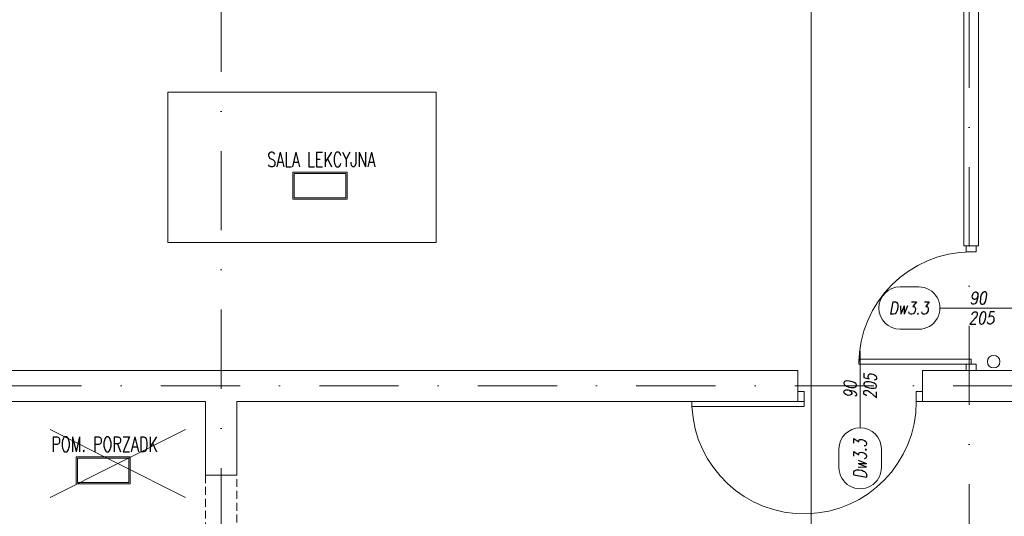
# Model space of a CAD drawing. Header units: millimetres. Extents: x -82287 to 177822, y -399756 to 0.
# Tile 181 of 228: x 51893 to 52683, y -194691 to -194292. Entities that reach past the tile are written whole.
import ezdxf
from ezdxf.enums import TextEntityAlignment as Align

# ---------------------------------------------------------------- set-up
doc = ezdxf.new("R2010")
doc.units = ezdxf.units.MM
doc.header["$MEASUREMENT"] = 0
doc.linetypes.add('SUŁOSZOWA - PB 21 03$0$CACHE', pattern=[9.525, 6.35, -3.175])
doc.linetypes.add('SUŁOSZOWA - PB 21 03$0$DASHDOT', pattern=[25.4, 12.7, -6.35, 0, -6.35])
doc.layers.add('FL_XREF', color=252, linetype='Continuous')
for name, color, linetype, lineweight in [('SUŁOSZOWA - PB 21 03$0$!! 0_ Istn-sciany', 251, 'Continuous', 0), ('SUŁOSZOWA - PB 21 03$0$!! 0_ Istn-widok', 251, 'Continuous', 0), ('SUŁOSZOWA - PB 21 03$0$!! 0_Istn-armatura', 251, 'Continuous', 0), ('SUŁOSZOWA - PB 21 03$0$!! 0_Istn-drzwi', 251, 'Continuous', 0), ('SUŁOSZOWA - PB 21 03$0$!! 0_Opis_pom', 251, 'Continuous', 0), ('SUŁOSZOWA - PB 21 03$0$!! 0_Osie', 251, 'SUŁOSZOWA - PB 21 03$0$DASHDOT', 0), ('SUŁOSZOWA - PB 21 03$0$!! 1_OPIS POM NOWE', 251, 'Continuous', 0), ('SUŁOSZOWA - PB 21 03$0$!! 1_PROJ przerywana', 251, 'SUŁOSZOWA - PB 21 03$0$CACHE', 0), ('SUŁOSZOWA - PB 21 03$0$!! 2_drzwi opis', 251, 'Continuous', 0), ('SUŁOSZOWA - PB 21 03$0$0-osie-liniA', 251, 'SUŁOSZOWA - PB 21 03$0$DASHDOT', 0)]:
    doc.layers.add(name, color=color, linetype=linetype, lineweight=lineweight)
doc.layers.add('SUŁOSZOWA - PB 21 03$0$!! 0_ramki', color=251, linetype='Continuous', lineweight=0, plot=False)
doc.styles.add('SUŁOSZOWA - PB 21 03$0$50', font='ROMANS.shx', dxfattribs={"width": 0.8, "oblique": 10, "height": 10})
doc.styles.add('SUŁOSZOWA - PB 21 03$0$ARCHETYP', font='romans.shx', dxfattribs={"height": 15})
doc.styles.add('SUŁOSZOWA - PB 21 03$0$ARIAL', font='tahoma.ttf')
doc.styles.add('SUŁOSZOWA - PB 21 03$0$TXT', font='simplex.shx')

# ---------------------------------------------------------------- blocks, each defined once
blk = doc.blocks.new('SUŁOSZOWA - PB 21 03$0$BLOK OSI')
at = {"layer": 'SUŁOSZOWA - PB 21 03$0$0-osie-liniA', "ltscale": 5}
for points in [[(52592.21, -193637.01), (52592.21, -199860.82)], [(51992.21, -199661.23), (51992.21, -193642.41)], [(48639.26, -194702.09), (55442.28, -194702.09)]]:
    blk.add_lwpolyline(points, dxfattribs=at)
blk = doc.blocks.new('SUŁOSZOWA - PB 21 03$0$1_ok-opis')
blk.add_line((0, 111.61), (0, 50))
for points in [[(-17, 128.61), (-17, 143.61)], [(17, 128.61), (17, 143.61)]]:
    blk.add_lwpolyline(points)
for centre, start, end in [((0, 143.61), 0, 180), ((0, 128.61), 180, 0)]:
    blk.add_arc(centre, 17, start, end)
at = {"style": 'SUŁOSZOWA - PB 21 03$0$ARCHETYP'}
for tag, height, rotation, p in [('NR', 12, 90, (0, 136.9)), ('NR', 12, 270, (0, 136.9)), ('SZEROKOŚĆ', 10, 90, (-8, 78.29)), ('WYSOKOŚĆ', 10, 270, (-8, 78.29)), ('WYSOKOŚĆ', 10, 90, (8, 78.29)), ('SZEROKOŚĆ', 10, 270, (8, 78.29))]:
    blk.add_attdef(tag, text='', height=height, rotation=rotation, dxfattribs=at).set_placement(p, align=Align.MIDDLE)
blk = doc.blocks.new('SUŁOSZOWA - PB 21 03')
at = {"layer": 'SUŁOSZOWA - PB 21 03$0$!! 0_ Istn-sciany'}
for points in [[(52587.71142, -193991.5883), (52587.71142, -194526.5883)], [(52599.71142, -193991.5883), (52599.71142, -194526.5883)], [(52587.71142, -194526.5883), (52599.71142, -194526.5883)], [(51773.71142, -194626.5883), (52454.71142, -194626.5883)], [(52454.71142, -194626.5883), (52454.71142, -194651.5883)], [(52554.71142, -194626.5883), (52587.71142, -194626.5883)], [(52599.71142, -194626.5883), (52554.71142, -194626.5883)], [(52554.71142, -194626.5883), (52809.71142, -194626.5883)], [(52554.71142, -194626.5883), (52554.71142, -194651.5883)], [(51767.71142, -194651.5883), (51979.71142, -194651.5883)], [(51979.71142, -194651.5883), (51979.71142, -194710.5883)], [(52004.71142, -194651.5883), (52454.71142, -194651.5883)], [(52004.71142, -194651.5883), (52004.71142, -194710.5883)], [(52554.71142, -194651.5883), (53364.71142, -194651.5883)], [(51979.71142, -194710.5883), (52004.71142, -194710.5883)]]:
    blk.add_lwpolyline(points, dxfattribs=at)
at = {"layer": 'SUŁOSZOWA - PB 21 03$0$!! 0_ Istn-widok'}
blk.add_lwpolyline([(52587.71142, -194626.5883), (52599.71142, -194626.5883)], dxfattribs=at)
at = {"layer": 'SUŁOSZOWA - PB 21 03$0$!! 0_Istn-armatura'}
blk.add_circle((52611.71142, -194619.5883), 5, dxfattribs=at)
at = {"layer": 'SUŁOSZOWA - PB 21 03$0$!! 0_Istn-drzwi'}
for points in [[(52597.71142, -194531.5883), (52597.71142, -194526.5883), (52589.71142, -194526.5883), (52589.71142, -194531.5883)], [(52503.71142, -194617.5883), (52593.71142, -194617.5883), (52593.71142, -194621.5883), (52503.71142, -194621.5883)], [(52597.71142, -194621.5883), (52597.71142, -194626.5883), (52589.71142, -194626.5883), (52589.71142, -194621.5883)], [(52459.71142, -194643.5883), (52454.71142, -194643.5883), (52454.71142, -194651.5883), (52459.71142, -194651.5883)], [(52549.71142, -194643.5883), (52554.71142, -194643.5883), (52554.71142, -194651.5883), (52549.71142, -194651.5883)], [(52369.71142, -194655.5883), (52459.71142, -194655.5883), (52459.71142, -194651.5883), (52369.71142, -194651.5883)]]:
    blk.add_lwpolyline(points, close=True, dxfattribs=at)
for points in [[(52618.71142, -194576.5883), (52568.71142, -194576.5883)], [(52504.71142, -194622.5883), (52504.71142, -194672.5883)]]:
    blk.add_lwpolyline(points, dxfattribs=at)
for centre, start, end in [((52593.71142, -194621.5883), 90.00000004, 180.00000004), ((52459.71142, -194651.5883), 182.54731818, 359.99999996)]:
    blk.add_arc(centre, 90, start, end, dxfattribs=at)
at = {"layer": 'SUŁOSZOWA - PB 21 03$0$!! 0_Opis_pom', "ltscale": 0.7}
for points in [[(52049.67815, -194489.28179), (52093.19815, -194489.28179), (52093.19815, -194467.52179), (52049.67815, -194467.52179)], [(52050.76615, -194488.19379), (52092.11015, -194488.19379), (52092.11015, -194468.60979), (52050.76615, -194468.60979)], [(51875.82569, -194717.65195), (51919.34569, -194717.65195), (51919.34569, -194695.89195), (51875.82569, -194695.89195)], [(51876.91369, -194716.56395), (51918.25769, -194716.56395), (51918.25769, -194696.97995), (51876.91369, -194696.97995)]]:
    blk.add_lwpolyline(points, close=True, dxfattribs=at)
at = {"layer": 'SUŁOSZOWA - PB 21 03$0$!! 0_ramki'}
for points in [[(52465.42916, -193282.57641), (56665.42916, -193282.57641), (56665.42916, -196252.57641), (52465.42916, -196252.57641)], [(51949.35762, -194403.39652), (52164.66753, -194403.39652), (52164.66753, -194524.13879), (51949.35762, -194524.13879)]]:
    blk.add_lwpolyline(points, close=True, dxfattribs=at)
at = {"layer": 'SUŁOSZOWA - PB 21 03$0$!! 1_OPIS POM NOWE'}
for points in [[(51855.16135, -194728.65302), (51963.53129, -194674.14106)], [(51963.53129, -194728.65302), (51855.16135, -194674.14106)]]:
    blk.add_lwpolyline(points, dxfattribs=at)
at = {"layer": 'SUŁOSZOWA - PB 21 03$0$!! 1_PROJ przerywana'}
for points in [[(51979.71142, -194710.5883), (51979.71142, -194910.5883)], [(52004.71142, -194910.5883), (52004.71142, -194710.5883)]]:
    blk.add_lwpolyline(points, dxfattribs=at)
at = {"layer": 'SUŁOSZOWA - PB 21 03$0$!! 0_Osie'}
blk.add_blockref('SUŁOSZOWA - PB 21 03$0$BLOK OSI', (0, 63), dxfattribs=at)
at = {"layer": 'SUŁOSZOWA - PB 21 03$0$!! 2_drzwi opis'}
ref = blk.add_blockref('SUŁOSZOWA - PB 21 03$0$1_ok-opis', (52680.32267, -194576.5883), dxfattribs=dict(at, rotation=90.00000361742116))
ref.add_attrib('WYSOKOŚĆ', '90 ', dxfattribs={"layer": '0', "height": 10, "rotation": 0.00000362, "style": 'SUŁOSZOWA - PB 21 03$0$50', "oblique": 10, "width": 0.8}).set_placement((52602.03182, -194568.5883), align=Align.MIDDLE)
ref.add_attrib('SZEROKOŚĆ', '205', dxfattribs={"layer": '0', "height": 10, "rotation": 0.00000362, "style": 'SUŁOSZOWA - PB 21 03$0$50', "oblique": 10, "width": 0.8}).set_placement((52602.03182, -194584.5883), align=Align.MIDDLE)
ref.add_attrib('NR', 'Dw3.3', dxfattribs={"layer": '0', "height": 10, "rotation": 0.00000362, "style": 'SUŁOSZOWA - PB 21 03$0$50', "oblique": 10, "width": 0.8}).set_placement((52543.69022, -194576.5883), align=Align.MIDDLE)
ref = blk.add_blockref('SUŁOSZOWA - PB 21 03$0$1_ok-opis', (52504.71142, -194560.97706), dxfattribs=dict(at, rotation=180.0000036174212))
ref.add_attrib('WYSOKOŚĆ', '90 ', dxfattribs={"layer": '0', "height": 10, "rotation": 90.00000362, "style": 'SUŁOSZOWA - PB 21 03$0$50', "oblique": 10, "width": 0.8}).set_placement((52496.71142, -194639.26791), align=Align.MIDDLE)
ref.add_attrib('SZEROKOŚĆ', '205', dxfattribs={"layer": '0', "height": 10, "rotation": 90.00000362, "style": 'SUŁOSZOWA - PB 21 03$0$50', "oblique": 10, "width": 0.8}).set_placement((52512.71142, -194639.26791), align=Align.MIDDLE)
ref.add_attrib('NR', 'Dw3.3', dxfattribs={"layer": '0', "height": 10, "rotation": 90.00000362, "style": 'SUŁOSZOWA - PB 21 03$0$50', "oblique": 10, "width": 0.8}).set_placement((52504.71143, -194697.60951), align=Align.MIDDLE)
at = {"layer": 'SUŁOSZOWA - PB 21 03$0$!! 0_Opis_pom', "ltscale": 0.7, "style": 'SUŁOSZOWA - PB 21 03$0$TXT', "width": 0.7}
for s, p in [('SALA LEKCYJNA', (52072.55329, -194463.47548)), ('POM. PORZADK', (51898.70083, -194691.84564))]:
    blk.add_text(s, height=12, dxfattribs=at).set_placement(p, align=Align.CENTER)
at = {"layer": 'SUŁOSZOWA - PB 21 03$0$!! 0_Opis_pom', "ltscale": 0.7, "style": 'SUŁOSZOWA - PB 21 03$0$ARIAL'}
for tag, p in [('B0,19', (52679.2094, -194257.55204)), ('B2,14', (73874.0461, -194402.0887)), ('B2,12', (73342.49259, -194413.89249)), ('B1,21', (60405.50261, -194427.18207)), ('B2,11', (73069.01144, -194438.89383)), ('B2,16', (75195.07765, -194441.83446)), ('A1,16', (59129.54925, -194448.08429)), ('B1/17', (59524.53699, -194450.37428)), ('B1,19', (59914.81903, -194448.15658)), ('1,23', (61575.22173, -194450.37428)), ('A1,1', (58808.06672, -194460.94161)), ('1,22', (60947.33929, -194456.1144)), ('B0,15', (51514.15008, -194461.8073)), ('B2,19.1', (76701.67035, -194466.03695)), ('B3,7', (87459.81312, -194465.07097)), ('B3,3', (88235.73906, -194465.79732)), ('B1,18', (59715.51745, -194473.87108)), ('B2,17', (75506.7465, -194471.3759)), ('B0,18', (52071.43815, -194478.40179)), ('B3,6', (86826.65132, -194483.15512)), ('B3,8', (90006.66539, -194478.47972)), ('B1,20', (60198.53687, -194490.17374)), ('B2,10', (72728.63362, -194489.37283)), ('B2,15', (74566.38885, -194487.81114)), ('B2,13', (73649.91716, -194500.01242)), ('A0,6', (49094.40602, -194505.72387)), ('A2,5', (72452.45009, -194505.90583)), ('A1,6', (58565.96262, -194514.50753)), ('B1,1', (61908.24378, -194515.48656)), ('A0,4', (49692.81919, -194517.93289)), ('A0,3', (49906.53818, -194524.03766)), ('B0,22', (54187.56644, -194519.04308)), ('B0,20', (53125.45224, -194527.8835)), ('A0,5', (49399.71914, -194533.19455)), ('B0,21', (53847.26622, -194535.08002)), ('B1,3', (62229.35503, -194604.49851)), ('B2,18', (75922.43604, -194612.23635)), ('B2,19', (77152.69039, -194617.53776)), ('A3,4', (85509.27934, -194642.47136)), ('B0,24B', (54824.42896, -194684.26784)), ('B1,4', (63476.45184, -194691.11207)), ('B0,16', (51457.40872, -194704.43091)), ('B0,13', (50367.63944, -194706.5583)), ('B0,17', (51897.58569, -194706.77195)), ('A2,4', (71695.75649, -194707.44268)), ('A1,5', (58149.22649, -194724.80163)), ('A2.1', (72371.45884, -194731.56251)), ('B0,23', (54542.05776, -194742.93939)), ('A1,2', (58744.42262, -194746.622)), ('B1,2D', (60756.29674, -194750.92727)), ('A1,15', (59129.54925, -194780.73348)), ('B0,14', (50962.60809, -194789.06568)), ('B1,4', (63483.03852, -194791.04365)), ('A3.1', (86079.08704, -194786.62422)), ('A0,2', (49295.91259, -194810.95246)), ('B2.7', (74548.27897, -194836.12781)), ('B3,2', (89035.72921, -194837.99287)), ('B0,7', (52851.95551, -194845.56115)), ('B1,2B', (62374.83512, -194841.86715)), ('B1,2A', (61803.35407, -194869.27513)), ('B0,8', (51561.38742, -194890.27848)), ('A3.2', (86016.50296, -195004.88875)), ('A1,3', (58810.05243, -195008.83917)), ('A0,1', (49914.27925, -195025.82804)), ('A0,10', (49695.87246, -195042.9259)), ('B0,17', (51225.06492, -195049.74007)), ('B0,6', (52110.41055, -195069.39267)), ('B2.2', (74976.1855, -195068.47988)), ('B1,8', (61403.63433, -195071.25189)), ('A2.2', (72371.45884, -195070.78713)), ('A0,7', (49042.50308, -195082.6056)), ('B3,11', (88623.94853, -195099.23575)), ('B3,4', (87612.56208, -195132.78192)), ('B3,5', (86839.47632, -195174.05241)), ('B0,12', (50313.60595, -195207.52936)), ('B0,11', (50726.178, -195219.06638)), ('B3,10', (89778.42161, -195220.68871)), ('B1,6', (63686.26823, -195231.3997)), ('B0,24A', (54359.17011, -195245.97867)), ('A1,4', (58093.66276, -195250.96213)), ('B0,10', (51476.34179, -195259.44699)), ('B3,9', (90479.74099, -195260.18621)), ('A0,11', (49643.96951, -195271.84772)), ('B1,14', (59332.54805, -195280.73534)), ('A0,8', (49042.50308, -195293.21363)), ('B0,9', (51798.4912, -195291.17482)), ('B2,21', (75970.16114, -195290.81005)), ('B0,3', (52068.59538, -195319.60465)), ('B1,13', (60186.62513, -195314.46953)), ('B1,10', (60892.94126, -195319.45825)), ('B1,5', (63419.22943, -195317.21026)), ('A2.3', (71832.37045, -195318.78232)), ('B2,9', (73175.51251, -195317.21162)), ('B2,4', (74493.5947, -195318.7733)), ('B2,3', (74674.2815, -195319.28036)), ('A3,3', (85569.83931, -195318.78232)), ('B3,1', (88723.65615, -195329.98594)), ('B1,9', (61058.12383, -195344.48743)), ('B2,8', (73894.209, -195338.18956)), ('B2,20', (77211.021, -195343.82367)), ('B2.1', (75304.74121, -195348.36327)), ('B0,2', (52227.2348, -195357.98297)), ('B1,2C', (61827.40698, -195369.02625)), ('B1,7', (62134.52151, -195372.05069)), ('B0,1', (53061.17304, -195403.85659)), ('A0,9', (49001.50444, -195413.15723)), ('A0,12', (49689.76592, -195485.50737)), ('B0,4', (52224.78303, -195500.96352)), ('B2,5', (74686.48999, -195507.24036)), ('B1,11', (61050.00078, -195512.89565)), ('B1,12', (60864.00751, -195544.00738)), ('B2,6', (74499.29165, -195549.55175)), ('B0,5', (52066.14362, -195556.83806)), ('C2,2', (74812.78942, -195865.8959)), ('C1,3', (61091.58871, -195973.27844)), ('C0,2A', (52278.30875, -196050.48297)), ('C0,1', (52808.36775, -196132.34208)), ('C1,2', (61690.27405, -196439.72387)), ('C1,1', (62060.59754, -196465.28533)), ('C3,1', (88979.71614, -196545.67785)), ('C0,2B', (53028.88223, -196668.8019)), ('C1,4', (61008.68123, -196686.32122)), ('C2,1', (75334.65984, -196786.2197)), ('C2,3', (74834.65119, -196933.26657)), ('C1,5', (61062.7252, -196991.42453)), ('C1,10', (62127.38542, -196998.81344)), ('C1,9', (62147.33751, -197289.53424)), ('C1,6', (61131.41824, -197329.69535)), ('C0,3', (52181.98562, -197341.92176)), ('D1,1', (73931.12245, -197584.03121)), ('C0,4', (52345.96562, -197596.60561)), ('D0,18', (60296.49264, -197617.95269)), ('C2,4', (75243.70451, -197663.89)), ('D0,7', (59141.53804, -197722.84718)), ('C1,7', (61222.2575, -197737.18052)), ('D0,17', (60701.16801, -197741.44864)), ('D1,4', (73157.19908, -197744.29721)), ('D0,3', (59562.25866, -197751.14316)), ('D1,6', (72757.78643, -197751.22612)), ('D0,6', (58741.71849, -197802.61699)), ('D0,10', (58357.73602, -197820.93991)), ('D,09', (59195.67196, -197881.51243)), ('C0,5', (52269.72696, -197902.4362)), ('C0,6', (52872.93793, -197917.07354)), ('D0,2', (59943.06082, -197917.06725)), ('D1,3', (73475.28953, -197924.29875)), ('D0,16', (60721.3534, -197935.2949)), ('D0,8', (59058.9008, -197963.64925)), ('D0,5', (59448.52586, -197969.8061)), ('C2,5', (74555.08284, -197988.7886)), ('D1,5', (73291.61607, -197999.29956)), ('D0,4', (59655.02693, -198042.2589)), ('D0,15', (60692.12223, -198127.4643)), ('D1,2', (73578.07819, -198172.30068)), ('D0,1', (59931.33074, -198173.12806)), ('D0,11', (58161.27105, -198211.45823)), ('D0,12', (58250.99458, -198537.17631)), ('D0,13', (58250.99458, -198764.99605)), ('D1,7', (71854.87376, -198786.88467)), ('D0,14', (59130.08589, -198795.3373)), ('D1,8', (71715.35366, -199212.44512))]:
    blk.add_attdef(tag, text='', height=11.968, dxfattribs=at).set_placement(p, align=Align.MIDDLE_CENTER)
at = {"layer": 'SUŁOSZOWA - PB 21 03$0$!! 1_OPIS POM NOWE', "style": 'SUŁOSZOWA - PB 21 03$0$ARIAL'}
for tag, p in [('C1.7A', (61271.6179, -197538.30303)), ('C2.5B', (74970.66097, -197546.70728)), ('C2,5C', (74903.71123, -197659.13664)), ('C2.4', (75374.07862, -197726.11453)), ('D1,2B', (74322.25834, -197791.43247)), ('C1.7C', (61260.26049, -197811.38428)), ('C1.8B', (61588.27341, -197817.62151)), ('C1.8A', (61884.42005, -197818.94854)), ('C1.7B', (61322.12354, -197933.89849)), ('C2,5A', (74943.41937, -197993.49482)), ('E1.2', (62164.78326, -198139.98688)), ('E1.5E', (62692.10372, -198153.27854)), ('D1,2C', (73419.9359, -198156.57844)), ('E2.9', (75361.45041, -198161.88904)), ('E2.7', (76022.45692, -198162.26272)), ('E3.1', (88990.58975, -198158.87886)), ('D1,2A', (74280.17915, -198172.30068)), ('E1.5D', (62993.60773, -198185.416)), ('E1.1', (61330.46191, -198191.9806)), ('E1.5C', (63016.9343, -198246.3437)), ('E1.5B', (63264.15117, -198307.8661)), ('E3.2', (88781.41347, -198385.24275)), ('E1.6', (61022.6264, -198421.00827)), ('E2.2', (74782.75417, -198427.85813)), ('E2.8', (75757.29014, -198437.09188)), ('E2.6', (76531.8031, -198444.40756)), ('E1.5A', (63049.47589, -198456.39852)), ('E3.4', (89392.22607, -198450.03942)), ('E1.5F', (62736.15118, -198589.14592)), ('E1.5G', (62892.39981, -198586.12622)), ('E1,4', (61888.25021, -198652.6996)), ('E2.1', (75803.99631, -198697.05773)), ('E1.5L', (63297.7633, -198733.65678)), ('E1.3', (61058.5992, -198806.28147)), ('E1.5H', (62893.53005, -198830.01758)), ('E2,3', (74778.52304, -198843.9541)), ('E3.3', (89150.95684, -198867.32581)), ('E1.5K', (63266.15427, -198904.67789)), ('E1.5I', (62723.74907, -199005.87002)), ('E2.4', (75135.87669, -199083.20857)), ('E2.5', (76615.04061, -199164.91143)), ('E1.5J', (63204.25187, -199215.697))]:
    blk.add_attdef(tag, text='', height=11.968, dxfattribs=at).set_placement(p, align=Align.MIDDLE_CENTER)

msp = doc.modelspace()

# ---------------------------------------------------------------- block references
at = {"layer": 'FL_XREF'}
msp.add_blockref('SUŁOSZOWA - PB 21 03', (62.28, 52.9), dxfattribs=at)

doc.saveas('drawing.dxf')
